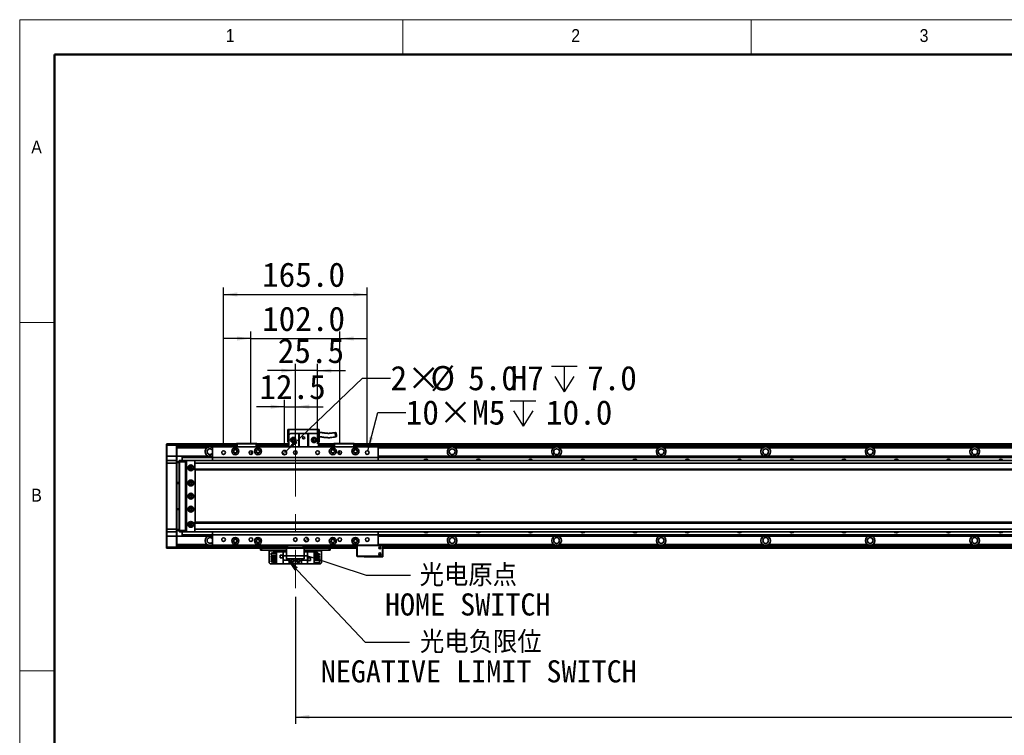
# Model space of a CAD drawing. Header units: millimetres. Extents: x 40 to 3320, y 40 to 2336.
# Tile 3 of 10: x 40 to 1171, y 1514 to 2336. Entities that reach past the tile are written whole.
import ezdxf

# ---------------------------------------------------------------- set-up
doc = ezdxf.new("R2010")
doc.units = ezdxf.units.MM
doc.header["$LTSCALE"] = 8
doc.linetypes.add('CENTERX2', pattern=[20.32, 12.7, -2.54, 2.54, -2.54])
doc.layers.add('黑色实线', color=7, linetype='Continuous')
doc.styles.add('SLDTEXTSTYLE1', font='Gothic.ttf', dxfattribs={"width": 0.913})
doc.styles.add('SLDTEXTSTYLE8', font='txt')
doc.styles.add('SLDTEXTSTYLE9', font='txt', dxfattribs={"bigfont": 'bigfont'})
doc.dimstyles.new('SLDDIMSTYLE0', dxfattribs={"dimtxt": 28, "dimasz": 16, "dimexe": 0, "dimexo": 0.0625, "dimgap": 7, "dimtad": 2, "dimdec": 1, "dimrnd": 1e-09, "dimzin": 4, "dimdsep": 46, "dimtxsty": 'SLDTEXTSTYLE8', "dimsah": 1, "dimcen": 0.09, "dimadec": 0, "dimazin": 1, "dimtfac": 1, "dimtdec": 1, "dimtmove": 0, "dimatfit": 0, "dimfxl": 0, "dimfrac": 2, "dimtolj": 1, "dimtzin": 12, "dimarcsym": 0})
doc.dimstyles.new('SLDDIMSTYLE1', dxfattribs={"dimtxt": 28, "dimasz": 16, "dimexe": 0, "dimexo": 0.0625, "dimgap": 7, "dimtad": 2, "dimdec": 1, "dimrnd": 1e-09, "dimzin": 12, "dimdsep": 46, "dimtxsty": 'SLDTEXTSTYLE8', "dimsah": 1, "dimcen": 0.09, "dimadec": 0, "dimazin": 3, "dimtfac": 1, "dimtdec": 1, "dimtmove": 0, "dimatfit": 0, "dimfxl": 0, "dimfrac": 2, "dimtolj": 1, "dimtzin": 12, "dimarcsym": 0})
doc.dimstyles.new('SLDDIMSTYLE3', dxfattribs={"dimtxt": 0.18, "dimasz": 16, "dimexe": 0, "dimexo": 0.0625, "dimgap": 0, "dimtad": 0, "dimtih": 1, "dimtoh": 1, "dimdec": 0, "dimrnd": 1e-09, "dimzin": 0, "dimdsep": 46, "dimtxsty": 'Standard', "dimsah": 1, "dimcen": 0.09, "dimadec": 0, "dimazin": 0, "dimtfac": 16, "dimtdec": 0, "dimtofl": 0, "dimtmove": 0, "dimatfit": 3, "dimfxl": 0, "dimfrac": 2, "dimtolj": 1, "dimtzin": 0, "dimarcsym": 0})
doc.dimstyles.new('SLDDIMSTYLE4', dxfattribs={"dimtxt": 28, "dimasz": 16, "dimexe": 0, "dimexo": 0.0625, "dimgap": 7, "dimtad": 0, "dimtih": 1, "dimtoh": 1, "dimdec": 1, "dimrnd": 1e-09, "dimzin": 4, "dimdsep": 46, "dimtxsty": 'SLDTEXTSTYLE8', "dimsah": 1, "dimcen": 0, "dimadec": 0, "dimazin": 1, "dimtfac": 1, "dimtdec": 1, "dimtofl": 0, "dimtmove": 0, "dimatfit": 3, "dimfxl": 0, "dimfrac": 2, "dimtolj": 1, "dimtzin": 12, "dimarcsym": 0})
doc.dimstyles.new('SLDDIMSTYLE5', dxfattribs={"dimtxt": 28, "dimasz": 16, "dimexe": 0, "dimexo": 0.0625, "dimgap": 7, "dimtad": 0, "dimtih": 1, "dimtoh": 1, "dimdec": 1, "dimrnd": 1e-09, "dimzin": 12, "dimdsep": 46, "dimtxsty": 'SLDTEXTSTYLE8', "dimsah": 1, "dimcen": 0, "dimadec": 0, "dimazin": 3, "dimtfac": 1, "dimtdec": 1, "dimtofl": 0, "dimtmove": 0, "dimatfit": 3, "dimfxl": 0, "dimfrac": 2, "dimtolj": 1, "dimtzin": 12, "dimarcsym": 0})
doc.dimstyles.new('SLDDIMSTYLE6', dxfattribs={"dimtxt": 28, "dimasz": 16, "dimexe": 0, "dimexo": 0.0625, "dimgap": 7, "dimtad": 2, "dimdec": 1, "dimrnd": 1e-09, "dimzin": 4, "dimdsep": 46, "dimtxsty": 'SLDTEXTSTYLE8', "dimsah": 1, "dimcen": 0.09, "dimadec": 0, "dimazin": 1, "dimtfac": 1, "dimtdec": 1, "dimtofl": 0, "dimtmove": 0, "dimatfit": 3, "dimfxl": 0, "dimfrac": 2, "dimtolj": 1, "dimtzin": 12, "dimarcsym": 0})

# ---------------------------------------------------------------- blocks, each defined once
blk = doc.blocks.new('_D_7')
at = {"layer": '黑色实线'}
for p, q in [((344, 1848.9), (344, 1899.4)), ((356.5, 1848.9), (356.5, 1899.4)), ((344, 1891.4), (312, 1891.4)), ((344, 1891.4), (356.5, 1891.4)), ((356.5, 1891.4), (388.5, 1891.4))]:
    blk.add_line(p, q, dxfattribs=at)
for points in [[(344, 1891.4), (328, 1893.8), (328, 1889)], [(356.5, 1891.4), (372.5, 1889), (372.5, 1893.8)]]:
    blk.add_solid(points, dxfattribs=at)
at = {"layer": '黑色实线', "insert": (315.2, 1928.2), "char_height": 28, "attachment_point": 1, "style": 'SLDTEXTSTYLE8'}
blk.add_mtext('12.5', dxfattribs=at)
blk = doc.blocks.new('_D_8')
at = {"layer": '黑色实线'}
for p, q in [((356.5, 1899.8), (356.5, 1940.8)), ((382, 1848.9), (382, 1940.8)), ((356.5, 1932.8), (324.5, 1932.8)), ((382, 1932.8), (356.5, 1932.8)), ((382, 1932.8), (414, 1932.8))]:
    blk.add_line(p, q, dxfattribs=at)
for points in [[(356.5, 1932.8), (340.5, 1935.2), (340.5, 1930.4)], [(382, 1932.8), (398, 1930.4), (398, 1935.2)]]:
    blk.add_solid(points, dxfattribs=at)
at = {"layer": '黑色实线', "insert": (336.3, 1969.6), "char_height": 28, "attachment_point": 1, "style": 'SLDTEXTSTYLE8'}
blk.add_mtext('25.5', dxfattribs=at)
blk = doc.blocks.new('_D_9')
at = {"layer": '黑色实线'}
for p, q in [((305.5, 1969.7), (273.5, 1969.7)), ((305.5, 1848.9), (305.5, 1977.7)), ((305.5, 1969.7), (407.5, 1969.7)), ((407.5, 1848.9), (407.5, 1977.7)), ((407.5, 1969.7), (439.5, 1969.7))]:
    blk.add_line(p, q, dxfattribs=at)
for points in [[(305.5, 1969.7), (289.5, 1972.1), (289.5, 1967.3)], [(407.5, 1969.7), (423.5, 1967.3), (423.5, 1972.1)]]:
    blk.add_solid(points, dxfattribs=at)
at = {"layer": '黑色实线', "insert": (318.3, 2006.4), "char_height": 28, "attachment_point": 1, "style": 'SLDTEXTSTYLE8'}
blk.add_mtext('102.0', dxfattribs=at)
blk = doc.blocks.new('_D_10')
at = {"layer": '黑色实线'}
for p, q in [((274, 1848.9), (274, 2028.3)), ((439, 1848.9), (439, 2028.3)), ((274, 2020.3), (439, 2020.3))]:
    blk.add_line(p, q, dxfattribs=at)
for points in [[(274, 2020.3), (290, 2017.9), (290, 2022.7)], [(439, 2020.3), (423, 2022.7), (423, 2017.9)]]:
    blk.add_solid(points, dxfattribs=at)
at = {"layer": '黑色实线', "insert": (318.3, 2057.1), "char_height": 28, "attachment_point": 1, "style": 'SLDTEXTSTYLE8'}
blk.add_mtext('165.0', dxfattribs=at)
blk = doc.blocks.new('SW_SYMBOL_HOLE_DEPTH')
at = {"layer": '黑色实线', "color": 0}
for p, q in [((0, 7000), (6400, 7000)), ((3200, 7000), (3200, 600)), ((800, 4440), (3200, 600)), ((5600, 4440), (3200, 600))]:
    blk.add_line(p, q, dxfattribs=at)
blk = doc.blocks.new('_D_16')
at = {"layer": '黑色实线'}
for p, q in [((345.8, 1840.4), (433.8, 1924.3)), ((433.8, 1924.3), (465.8, 1924.3))]:
    blk.add_line(p, q, dxfattribs=at)
blk.add_solid([(345.8, 1840.4), (359.1, 1849.7), (355.8, 1853.2)], dxfattribs=at)
at = {"layer": '黑色实线', "xscale": 0.004592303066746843, "yscale": 0.004592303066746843, "zscale": 0.004592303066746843}
blk.add_blockref('SW_SYMBOL_HOLE_DEPTH', (650.6, 1905.7), dxfattribs=at)
at = {"layer": '黑色实线', "char_height": 28, "attachment_point": 1, "style": 'SLDTEXTSTYLE8'}
for s, insert in [('2×', (465.8, 1938.3)), ('%%c', (511.6, 1938.1)), ('5.0', (554.9, 1938.3)), ('H7', (603.7, 1938.3)), ('7.0', (691.5, 1938.3))]:
    blk.add_mtext(s, dxfattribs=dict(at, insert=insert))
blk = doc.blocks.new('_D_17')
at = {"layer": '黑色实线'}
for p, q in [((439.6, 1840.7), (451.3, 1884.7)), ((451.3, 1884.7), (483.3, 1884.7))]:
    blk.add_line(p, q, dxfattribs=at)
blk.add_solid([(439.6, 1840.7), (446, 1855.6), (441.4, 1856.8)], dxfattribs=at)
at = {"layer": '黑色实线', "xscale": 0.004592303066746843, "yscale": 0.004592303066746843, "zscale": 0.004592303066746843}
blk.add_blockref('SW_SYMBOL_HOLE_DEPTH', (603.3, 1866.1), dxfattribs=at)
at = {"layer": '黑色实线', "char_height": 28, "attachment_point": 1, "style": 'SLDTEXTSTYLE8'}
for s, insert in [('10×M5', (483.3, 1898.8)), ('10.0', (644.3, 1898.8))]:
    blk.add_mtext(s, dxfattribs=dict(at, insert=insert))
blk = doc.blocks.new('_D_19')
at = {"layer": '黑色实线'}
for p, q in [((356.5, 1672.8), (356.5, 1526.9)), ((2396.5, 1640.4), (2396.5, 1526.9)), ((356.5, 1534.9), (2396.5, 1534.9))]:
    blk.add_line(p, q, dxfattribs=at)
for points in [[(356.5, 1534.9), (372.5, 1532.5), (372.5, 1537.3)], [(2396.5, 1534.9), (2380.5, 1537.3), (2380.5, 1532.5)]]:
    blk.add_solid(points, dxfattribs=at)
at = {"layer": '黑色实线', "insert": (1316.8, 1571.6), "char_height": 28, "attachment_point": 1, "style": 'SLDTEXTSTYLE8'}
blk.add_mtext('2040.0', dxfattribs=at)
blk = doc.blocks.new('SW_NOTE_7')
at = {"layer": '黑色实线', "color": 0, "char_height": 25.4, "attachment_point": 2}
for s, insert, style in [('光电原点', (66.4, 12.6), 'SLDTEXTSTYLE9'), ('HOME SWITCH', (65.7, -21), 'SLDTEXTSTYLE8')]:
    blk.add_mtext(s, dxfattribs=dict(at, insert=insert, style=style))
blk = doc.blocks.new('SW_NOTE_8')
at = {"layer": '黑色实线', "color": 0, "char_height": 25.4, "attachment_point": 2}
for s, insert, style in [('光电负限位', (82, 12.7), 'SLDTEXTSTYLE9'), ('NEGATIVE LIMIT SWITCH', (79.6, -20.9), 'SLDTEXTSTYLE8')]:
    blk.add_mtext(s, dxfattribs=dict(at, insert=insert, style=style))
blk = doc.blocks.new('SW_DOWELSYMBOL_0')
at = {"linetype": 'Continuous', "lineweight": 18}
h = blk.add_hatch(color=0, dxfattribs=at)
edge = h.paths.add_edge_path(flags=0)
edge.add_arc((0, 0), 2.5, 180, 270)
edge.add_line((0, -2.5), (0, 0))
edge.add_line((0, 0), (-2.5, 0))
h = blk.add_hatch(color=0, dxfattribs=at)
edge = h.paths.add_edge_path(flags=0)
edge.add_arc((0, 0), 2.5, 0, 90)
edge.add_line((0, 2.5), (0, 0))
edge.add_line((0, 0), (2.5, 0))
at = {"layer": '黑色实线', "color": 0}
blk.add_circle((0, 0), 2.5, dxfattribs=at)
blk = doc.blocks.new('SW_DOWELSYMBOL_1')
at = {"linetype": 'Continuous', "lineweight": 18}
h = blk.add_hatch(color=0, dxfattribs=at)
edge = h.paths.add_edge_path(flags=0)
edge.add_arc((0, 0), 2.5, 180, 270)
edge.add_line((0, -2.5), (0, 0))
edge.add_line((0, 0), (-2.5, 0))
h = blk.add_hatch(color=0, dxfattribs=at)
edge = h.paths.add_edge_path(flags=0)
edge.add_arc((0, 0), 2.5, 0, 90)
edge.add_line((0, 2.5), (0, 0))
edge.add_line((0, 0), (2.5, 0))
at = {"layer": '黑色实线', "color": 0}
blk.add_circle((0, 0), 2.5, dxfattribs=at)

msp = doc.modelspace()

# ---------------------------------------------------------------- linework, layer by layer
at = {"color": 7, "linetype": 'Continuous', "lineweight": 18}
for p, q in [((3320, 2336), (40, 2336)), ((40, 2336), (40, 40)), ((480, 2296), (480, 2336)), ((880, 2336), (880, 2296)), ((80, 2296), (3280, 2296)), ((80, 2296), (80, 80)), ((80, 1988), (40, 1988)), ((40, 1588), (80, 1588))]:
    msp.add_line(p, q, dxfattribs=at)
at = {"color": 7, "linetype": 'Continuous', "lineweight": 50}
for p, q in [((3280, 2296), (80, 2296)), ((80, 2296), (80, 80))]:
    msp.add_line(p, q, dxfattribs=at)
at = {"color": 7, "linetype": 'Continuous', "lineweight": 35}
for p, q in [((348.03, 1865), (349.03, 1865)), ((348.03, 1865), (348.03, 1850.6)), ((349.03, 1858.6), (349.03, 1865)), ((349.03, 1865), (383.03, 1865)), ((351.03, 1860.6), (349.03, 1858.6)), ((349.03, 1858.6), (349.03, 1845.2)), ((351.03, 1860.6), (360.53, 1860.6)), ((360.53, 1845.2), (360.53, 1860.6)), ((360.53, 1860.6), (361.03, 1860.6)), ((361.03, 1860.6), (361.03, 1845.2)), ((371.03, 1860.6), (361.03, 1860.6)), ((371.03, 1845.2), (371.03, 1860.6)), ((371.03, 1860.6), (371.53, 1860.6)), ((371.53, 1860.6), (371.53, 1845.2)), ((371.53, 1860.6), (381.03, 1860.6)), ((383.03, 1858.6), (381.03, 1860.6)), ((383.03, 1865), (384.03, 1865)), ((383.03, 1865), (383.03, 1858.6)), ((383.03, 1858.6), (383.03, 1845.2)), ((384.03, 1850.6), (384.03, 1865)), ((208.53, 1848.4), (208.83, 1848.7)), ((208.53, 1847.2), (208.53, 1848.4)), ((208.53, 1847.2), (208.83, 1847.2)), ((208.53, 1834.7), (208.53, 1847.2)), ((208.83, 1848.7), (208.83, 1847.2)), ((208.83, 1848.7), (220.23, 1848.7)), ((220.23, 1847.2), (208.83, 1847.2)), ((208.83, 1847.2), (208.83, 1834.7)), ((220.23, 1847.2), (220.23, 1848.7)), ((220.23, 1848.7), (220.53, 1848.4)), ((220.23, 1847.2), (220.53, 1847.2)), ((220.23, 1834.7), (220.23, 1847.2)), ((288.53, 1848.7), (220.53, 1848.7)), ((220.53, 1848.7), (220.53, 1848.4)), ((220.53, 1848.4), (220.53, 1847.2)), ((288.53, 1848.2), (220.53, 1848.2)), ((220.53, 1847.2), (220.53, 1834.7)), ((288.53, 1846.19), (220.53, 1846.19)), ((255.36, 1844.19), (220.53, 1844.19)), ((451.53, 1845.2), (261.53, 1845.2)), ((261.53, 1845.2), (261.53, 1833.2)), ((288.53, 1848.9), (288.83, 1849.2)), ((289.53, 1848.9), (288.53, 1848.9)), ((288.53, 1845.2), (288.53, 1848.9)), ((288.83, 1849.2), (289.65, 1849.2)), ((289.53, 1848.9), (289.65, 1849.2)), ((311.53, 1848.9), (289.53, 1848.9)), ((289.53, 1848.9), (289.53, 1845.2)), ((289.65, 1849.2), (311.41, 1849.2)), ((311.41, 1849.2), (312.23, 1849.2)), ((311.53, 1848.9), (311.41, 1849.2)), ((311.53, 1845.2), (311.53, 1848.9)), ((312.53, 1848.9), (311.53, 1848.9)), ((312.23, 1849.2), (312.53, 1848.9)), ((312.53, 1848.9), (312.53, 1845.2)), ((349.03, 1848.7), (312.53, 1848.7)), ((312.53, 1848.5), (349.03, 1848.5)), ((312.53, 1848.3), (349.03, 1848.3)), ((349.03, 1848.2), (312.53, 1848.2)), ((349.03, 1846.19), (312.53, 1846.19)), ((348.03, 1850.6), (349.03, 1850.6)), ((383.03, 1850.6), (384.03, 1850.6)), ((400.53, 1848.7), (383.03, 1848.7)), ((383.03, 1848.5), (400.53, 1848.5)), ((383.03, 1848.3), (400.53, 1848.3)), ((400.53, 1848.2), (383.03, 1848.2)), ((400.53, 1846.19), (383.03, 1846.19)), ((400.53, 1848.9), (400.83, 1849.2)), ((400.53, 1845.2), (400.53, 1848.9)), ((401.53, 1848.9), (400.53, 1848.9)), ((400.83, 1849.2), (401.65, 1849.2)), ((401.53, 1848.9), (401.65, 1849.2)), ((401.53, 1848.9), (401.53, 1845.2)), ((423.53, 1848.9), (401.53, 1848.9)), ((401.65, 1849.2), (423.41, 1849.2)), ((423.41, 1849.2), (424.23, 1849.2)), ((423.53, 1848.9), (423.41, 1849.2)), ((423.53, 1845.2), (423.53, 1848.9)), ((424.53, 1848.9), (423.53, 1848.9)), ((424.23, 1849.2), (424.53, 1848.9)), ((424.53, 1848.9), (424.53, 1845.2)), ((2328.53, 1848.7), (424.53, 1848.7)), ((424.53, 1848.5), (2328.53, 1848.5)), ((424.53, 1848.3), (2328.53, 1848.3)), ((2328.53, 1848.2), (424.53, 1848.2)), ((2328.53, 1846.19), (424.53, 1846.19)), ((451.53, 1845.2), (451.53, 1833.2)), ((653.36, 1844.19), (539.7, 1844.19)), ((773.36, 1844.19), (659.7, 1844.19)), ((893.36, 1844.19), (779.7, 1844.19)), ((1013.36, 1844.19), (899.7, 1844.19)), ((1133.36, 1844.19), (1019.7, 1844.19)), ((1253.36, 1844.19), (1139.7, 1844.19)), ((208.53, 1834.7), (208.83, 1834.7)), ((208.53, 1829.4), (208.53, 1834.7)), ((208.83, 1834.7), (208.83, 1829.7)), ((220.23, 1834.7), (208.83, 1834.7)), ((220.23, 1829.7), (220.23, 1834.7)), ((220.23, 1834.7), (220.53, 1834.7)), ((220.53, 1834.7), (220.53, 1829.4)), ((226.53, 1834.69), (220.53, 1834.69)), ((226.53, 1834.69), (261.53, 1834.69)), ((226.53, 1834.69), (226.53, 1834.4)), ((226.53, 1834.4), (261.53, 1834.4)), ((226.53, 1834.4), (226.53, 1833.5)), ((226.53, 1833.5), (261.53, 1833.5)), ((226.53, 1833.5), (226.53, 1833.21)), ((226.53, 1833.21), (261.53, 1833.21)), ((226.53, 1833.21), (226.53, 1829.7)), ((260.81, 1834.69), (261.53, 1835.09)), ((451.53, 1833.2), (261.53, 1833.2)), ((261.53, 1833.2), (261.53, 1829.7)), ((451.53, 1834.69), (2301.53, 1834.69)), ((451.53, 1834.4), (2301.53, 1834.4)), ((451.53, 1833.5), (2301.53, 1833.5)), ((451.53, 1833.21), (2301.53, 1833.21)), ((451.53, 1833.2), (451.53, 1829.7)), ((208.83, 1829.7), (208.53, 1829.4)), ((208.53, 1826.7), (208.53, 1829.4)), ((208.83, 1826.7), (208.53, 1826.7)), ((208.53, 1750.7), (208.53, 1826.7)), ((208.83, 1829.7), (208.83, 1826.7)), ((208.83, 1829.7), (220.23, 1829.7)), ((220.23, 1826.7), (208.83, 1826.7)), ((208.83, 1826.7), (208.83, 1750.7)), ((220.23, 1826.7), (220.23, 1829.7)), ((220.23, 1829.7), (220.53, 1829.4)), ((220.23, 1750.7), (220.23, 1826.7)), ((220.23, 1826.7), (220.53, 1826.7)), ((220.53, 1829.4), (220.53, 1826.7)), ((220.53, 1828.2), (223.03, 1828.2)), ((223.03, 1827.2), (220.53, 1827.2)), ((220.53, 1826.7), (220.53, 1750.7)), ((223.03, 1829.4), (223.33, 1829.7)), ((223.03, 1828.2), (223.03, 1829.4)), ((223.03, 1828.2), (223.33, 1828.2)), ((223.03, 1749.2), (223.03, 1828.2)), ((223.33, 1829.7), (223.33, 1828.2)), ((223.33, 1829.7), (230.53, 1829.7)), ((230.53, 1828.2), (223.33, 1828.2)), ((223.33, 1828.2), (223.33, 1749.2)), ((230.53, 1829.7), (230.53, 1828.2)), ((230.53, 1829.7), (232.03, 1829.7)), ((231.73, 1829.4), (230.53, 1829.4)), ((230.53, 1828.2), (230.53, 1749.2)), ((231.53, 1827.7), (231.03, 1827.7)), ((231.03, 1827.7), (231.03, 1749.7)), ((232.03, 1829.7), (231.53, 1829.2)), ((231.53, 1829.2), (231.53, 1748.2)), ((241.03, 1829.7), (232.03, 1829.7)), ((237.68, 1821.7), (235.38, 1821.7)), ((241.53, 1829.2), (241.03, 1829.7)), ((2512.03, 1829.7), (241.03, 1829.7)), ((241.03, 1829.06), (241.03, 1826.7)), ((2512.03, 1826.7), (241.03, 1826.7)), ((241.03, 1826.7), (241.03, 1819.7)), ((241.53, 1829.06), (241.53, 1829.2)), ((2512.03, 1819.7), (241.03, 1819.7)), ((241.03, 1819.7), (241.03, 1818.7)), ((241.03, 1818.7), (2512.03, 1818.7)), ((241.53, 1758.7), (241.53, 1818.7)), ((220.53, 1804.2), (223.03, 1804.2)), ((223.03, 1803.2), (220.53, 1803.2)), ((220.53, 1774.2), (223.03, 1774.2)), ((223.03, 1773.2), (220.53, 1773.2)), ((235.38, 1755.7), (237.68, 1755.7)), ((2512.03, 1758.7), (241.03, 1758.7)), ((241.03, 1758.7), (241.03, 1757.7)), ((2512.03, 1757.7), (241.03, 1757.7)), ((241.03, 1757.7), (241.03, 1750.7)), ((208.83, 1750.7), (208.53, 1750.7)), ((208.53, 1748), (208.53, 1750.7)), ((208.83, 1747.7), (208.53, 1748)), ((208.53, 1742.7), (208.53, 1748)), ((208.83, 1742.7), (208.53, 1742.7)), ((208.53, 1730.2), (208.53, 1742.7)), ((208.83, 1750.7), (220.23, 1750.7)), ((208.83, 1750.7), (208.83, 1747.7)), ((220.23, 1747.7), (208.83, 1747.7)), ((208.83, 1747.7), (208.83, 1742.7)), ((220.23, 1742.7), (208.83, 1742.7)), ((208.83, 1742.7), (208.83, 1730.2)), ((220.23, 1750.7), (220.53, 1750.7)), ((220.23, 1747.7), (220.23, 1750.7)), ((220.23, 1747.7), (220.53, 1748)), ((220.23, 1742.7), (220.23, 1747.7)), ((220.53, 1742.7), (220.23, 1742.7)), ((220.23, 1730.2), (220.23, 1742.7)), ((220.53, 1750.7), (220.53, 1748)), ((220.53, 1750.2), (223.03, 1750.2)), ((223.03, 1749.2), (220.53, 1749.2)), ((220.53, 1748), (220.53, 1742.7)), ((226.53, 1742.7), (220.53, 1742.7)), ((220.53, 1742.7), (220.53, 1730.2)), ((223.03, 1749.2), (223.33, 1749.2)), ((223.03, 1748), (223.03, 1749.2)), ((223.03, 1748), (223.33, 1747.7)), ((223.33, 1749.2), (230.53, 1749.2)), ((223.33, 1749.2), (223.33, 1747.7)), ((230.53, 1747.7), (223.33, 1747.7)), ((226.53, 1747.7), (226.53, 1744.19)), ((226.53, 1744.19), (261.53, 1744.19)), ((226.53, 1744.19), (226.53, 1743.89)), ((226.53, 1743.89), (261.53, 1743.89)), ((226.53, 1743.89), (226.53, 1742.99)), ((226.53, 1742.99), (261.53, 1742.99)), ((226.53, 1742.99), (226.53, 1742.7)), ((226.53, 1742.7), (261.53, 1742.7)), ((230.53, 1749.2), (230.53, 1747.7)), ((230.53, 1748), (231.73, 1748)), ((232.03, 1747.7), (230.53, 1747.7)), ((231.03, 1749.7), (231.53, 1749.7)), ((231.53, 1748.2), (232.03, 1747.7)), ((232.03, 1747.7), (241.03, 1747.7)), ((2512.03, 1750.7), (241.03, 1750.7)), ((241.03, 1750.7), (241.03, 1748.33)), ((241.03, 1747.7), (241.53, 1748.2)), ((2512.03, 1747.7), (241.03, 1747.7)), ((241.53, 1748.2), (241.53, 1748.33)), ((260.81, 1742.7), (261.53, 1742.31)), ((261.53, 1747.7), (261.53, 1744.2)), ((451.53, 1744.2), (261.53, 1744.2)), ((261.53, 1744.2), (261.53, 1732.2)), ((451.53, 1747.7), (451.53, 1744.2)), ((451.53, 1744.2), (451.53, 1732.2)), ((451.53, 1744.19), (2301.53, 1744.19)), ((451.53, 1743.89), (2301.53, 1743.89)), ((451.53, 1742.99), (2301.53, 1742.99)), ((451.53, 1742.7), (2301.53, 1742.7)), ((208.83, 1730.2), (208.53, 1730.2)), ((208.53, 1729), (208.53, 1730.2)), ((208.83, 1730.2), (220.23, 1730.2)), ((208.83, 1730.2), (208.83, 1728.7)), ((220.53, 1730.2), (220.23, 1730.2)), ((220.23, 1728.7), (220.23, 1730.2)), ((255.36, 1733.2), (220.53, 1733.2)), ((346.53, 1731.2), (220.53, 1731.2)), ((220.53, 1730.2), (220.53, 1729)), ((451.53, 1732.2), (261.53, 1732.2)), ((346.53, 1730.2), (346.53, 1732.2)), ((347.53, 1730.2), (346.53, 1730.2)), ((346.53, 1728.7), (346.53, 1730.2)), ((347.53, 1732.2), (347.53, 1730.2)), ((365.53, 1730.2), (347.53, 1730.2)), ((365.53, 1730.2), (365.53, 1732.2)), ((366.53, 1730.2), (365.53, 1730.2)), ((366.53, 1732.2), (366.53, 1730.2)), ((427.03, 1731.2), (366.53, 1731.2)), ((366.53, 1730.2), (366.53, 1728.7)), ((427.33, 1732.2), (427.03, 1731.9)), ((427.33, 1731.9), (427.03, 1731.9)), ((427.03, 1719.5), (427.03, 1731.9)), ((427.33, 1731.9), (427.45, 1732.2)), ((456.73, 1731.9), (427.33, 1731.9)), ((427.33, 1731.9), (427.33, 1719.5)), ((451.53, 1732.5), (457.03, 1732.5)), ((451.53, 1732.2), (456.61, 1732.2)), ((456.73, 1731.9), (456.61, 1732.2)), ((456.61, 1732.2), (456.73, 1732.2)), ((457.03, 1731.9), (456.73, 1732.2)), ((456.73, 1719.5), (456.73, 1731.9)), ((457.03, 1731.9), (456.73, 1731.9)), ((457.03, 1731.9), (457.03, 1732.5)), ((457.03, 1731.9), (457.03, 1719.5)), ((2298.03, 1731.2), (457.03, 1731.2)), ((653.36, 1733.2), (539.7, 1733.2)), ((773.36, 1733.2), (659.7, 1733.2)), ((893.36, 1733.2), (779.7, 1733.2)), ((1013.36, 1733.2), (899.7, 1733.2)), ((1133.36, 1733.2), (1019.7, 1733.2)), ((1253.36, 1733.2), (1139.7, 1733.2)), ((208.83, 1728.7), (208.53, 1729)), ((220.23, 1728.7), (208.83, 1728.7)), ((220.53, 1729), (220.23, 1728.7)), ((220.53, 1729), (220.53, 1728.7)), ((346.53, 1728.7), (220.53, 1728.7)), ((316.53, 1726.7), (316.53, 1728.7)), ((317.53, 1726.7), (316.53, 1726.7)), ((317.53, 1728.7), (317.53, 1726.7)), ((346.53, 1726.7), (317.53, 1726.7)), ((326.53, 1726.7), (326.53, 1725.7)), ((326.53, 1711.9), (326.53, 1725.7)), ((328.83, 1720.76), (328.83, 1723.26)), ((328.83, 1723.26), (335.03, 1723.26)), ((328.83, 1720.76), (335.03, 1720.76)), ((328.83, 1718.22), (328.83, 1719.72)), ((328.83, 1719.72), (335.03, 1719.72)), ((331.23, 1723.26), (331.23, 1724.2)), ((331.23, 1724.2), (335.03, 1724.2)), ((331.23, 1719.72), (331.23, 1720.76)), ((335.03, 1710.9), (335.03, 1724.5)), ((335.03, 1724.5), (342.58, 1724.5)), ((342.33, 1720.8), (339.13, 1720.8)), ((339.13, 1720.8), (339.13, 1717.6)), ((342.23, 1720.7), (339.23, 1720.7)), ((339.23, 1720.7), (339.23, 1717.7)), ((342.23, 1717.7), (342.23, 1720.7)), ((342.33, 1717.6), (342.33, 1720.8)), ((342.58, 1724.5), (342.58, 1720.2)), ((346.53, 1724.5), (342.58, 1724.5)), ((346.53, 1720.2), (342.58, 1720.2)), ((342.58, 1715.2), (342.58, 1720.2)), ((366.53, 1728.7), (346.53, 1728.7)), ((346.53, 1728.7), (346.53, 1720.2)), ((346.53, 1720.2), (366.53, 1720.2)), ((346.53, 1716.7), (346.53, 1720.2)), ((427.03, 1728.7), (366.53, 1728.7)), ((366.53, 1728.7), (366.53, 1720.2)), ((395.53, 1726.7), (366.53, 1726.7)), ((370.48, 1724.5), (366.53, 1724.5)), ((370.48, 1720.2), (366.53, 1720.2)), ((366.53, 1720.2), (366.53, 1716.7)), ((370.48, 1720.2), (370.48, 1724.5)), ((378.03, 1724.5), (370.48, 1724.5)), ((370.48, 1720.2), (370.48, 1715.2)), ((378.03, 1724.5), (378.03, 1710.9)), ((381.83, 1724.2), (378.03, 1724.2)), ((384.23, 1722.26), (378.03, 1722.26)), ((384.23, 1720.76), (378.03, 1720.76)), ((384.23, 1719.72), (378.03, 1719.72)), ((381.83, 1724.2), (381.83, 1722.26)), ((381.83, 1720.76), (381.83, 1719.72)), ((384.23, 1722.26), (384.23, 1720.76)), ((384.23, 1719.72), (384.23, 1718.22)), ((386.53, 1725.7), (386.53, 1726.7)), ((386.53, 1725.7), (386.53, 1711.9)), ((395.53, 1726.7), (395.53, 1728.7)), ((396.53, 1726.7), (395.53, 1726.7)), ((396.53, 1728.7), (396.53, 1726.7)), ((427.03, 1719.5), (427.33, 1719.5)), ((427.33, 1719.2), (427.03, 1719.5)), ((427.33, 1719.5), (456.73, 1719.5)), ((427.33, 1719.5), (427.45, 1719.2)), ((427.45, 1719.2), (427.33, 1719.2)), ((456.61, 1719.2), (427.45, 1719.2)), ((435.53, 1718.9), (435.53, 1719.2)), ((435.53, 1718.9), (457.03, 1718.9)), ((454.68, 1728.7), (452.38, 1728.7)), ((456.73, 1719.5), (456.61, 1719.2)), ((456.73, 1719.2), (456.61, 1719.2)), ((456.73, 1719.5), (457.03, 1719.5)), ((457.03, 1719.5), (456.73, 1719.2)), ((2298.03, 1728.7), (457.03, 1728.7)), ((457.03, 1718.9), (457.03, 1719.5)), ((326.53, 1711.9), (327.53, 1710.9)), ((335.03, 1710.9), (327.53, 1710.9)), ((328.83, 1718.22), (335.03, 1718.22)), ((328.83, 1715.68), (328.83, 1717.18)), ((328.83, 1717.18), (335.03, 1717.18)), ((328.83, 1715.68), (335.03, 1715.68)), ((328.83, 1713.14), (328.83, 1714.64)), ((328.83, 1714.64), (335.03, 1714.64)), ((328.83, 1713.14), (335.03, 1713.14)), ((331.23, 1717.18), (331.23, 1718.22)), ((331.23, 1714.64), (331.23, 1715.68)), ((331.23, 1711.2), (331.23, 1713.14)), ((331.23, 1711.2), (335.03, 1711.2)), ((335.03, 1710.9), (342.58, 1710.9)), ((339.13, 1717.6), (342.33, 1717.6)), ((339.23, 1717.7), (342.23, 1717.7)), ((342.58, 1715.2), (349.53, 1715.2)), ((342.58, 1715.2), (342.58, 1710.9)), ((342.58, 1710.9), (349.53, 1710.9)), ((366.53, 1716.7), (346.53, 1716.7)), ((349.53, 1716.7), (349.53, 1715.2)), ((349.53, 1710.9), (349.53, 1715.2)), ((356.53, 1710.9), (349.53, 1710.9)), ((356.53, 1716.7), (356.53, 1710.9)), ((356.53, 1710.9), (363.53, 1710.9)), ((363.53, 1715.2), (363.53, 1716.7)), ((363.53, 1715.2), (370.48, 1715.2)), ((363.53, 1715.2), (363.53, 1710.9)), ((363.53, 1710.9), (370.48, 1710.9)), ((370.48, 1710.9), (370.48, 1715.2)), ((378.03, 1710.9), (370.48, 1710.9)), ((373.93, 1717.8), (370.73, 1717.8)), ((370.73, 1717.8), (370.73, 1714.6)), ((370.73, 1714.6), (373.93, 1714.6)), ((370.83, 1717.7), (370.83, 1714.7)), ((373.83, 1717.7), (370.83, 1717.7)), ((370.83, 1714.7), (373.83, 1714.7)), ((373.83, 1714.7), (373.83, 1717.7)), ((373.93, 1714.6), (373.93, 1717.8)), ((384.23, 1718.22), (378.03, 1718.22)), ((384.23, 1717.18), (378.03, 1717.18)), ((384.23, 1715.68), (378.03, 1715.68)), ((384.23, 1714.64), (378.03, 1714.64)), ((384.23, 1712.14), (378.03, 1712.14)), ((381.83, 1711.2), (378.03, 1711.2)), ((385.53, 1710.9), (378.03, 1710.9)), ((381.83, 1718.22), (381.83, 1717.18)), ((381.83, 1715.68), (381.83, 1714.64)), ((381.83, 1712.14), (381.83, 1711.2)), ((384.23, 1717.18), (384.23, 1715.68)), ((384.23, 1714.64), (384.23, 1712.14)), ((385.53, 1710.9), (386.53, 1711.9))]:
    msp.add_line(p, q, dxfattribs=at)
at = {"color": 8, "linetype": 'Continuous', "lineweight": 35}
for p, q in [((288.53, 1847.7), (220.53, 1847.7)), ((349.03, 1847.7), (312.53, 1847.7)), ((400.53, 1847.7), (383.03, 1847.7)), ((2328.53, 1847.7), (424.53, 1847.7)), ((533.36, 1844.19), (451.53, 1844.19)), ((533.36, 1733.2), (451.53, 1733.2)), ((346.53, 1729.7), (220.53, 1729.7)), ((326.53, 1725.7), (346.53, 1725.7)), ((427.03, 1729.7), (366.53, 1729.7)), ((366.53, 1725.7), (386.53, 1725.7)), ((454.68, 1729.7), (452.38, 1729.7)), ((2298.03, 1729.7), (457.03, 1729.7))]:
    msp.add_line(p, q, dxfattribs=at)
at = {"color": 7, "linetype": 'Continuous', "lineweight": 35, "flags": 128}
msp.add_lwpolyline([(263.17, 1845.12), (263.17, 1845.44), (263.09, 1845.8), (262.87, 1846.03), (262.55, 1846.14), (262.14, 1846.18), (261.62, 1846.19), (261.08, 1846.18), (260.58, 1846.15), (260.2, 1846.04), (259.99, 1845.83), (259.9, 1845.53), (259.88, 1845.1), (259.88, 1845.03), (259.88, 1845.03)], dxfattribs=at)
at = {"color": 7, "linetype": 'Continuous', "lineweight": 35}
for centre, radius in [((354.03, 1853.1), 3), ((354.03, 1853.1), 1.7), ((354.03, 1853.1), 1.6), ((366.03, 1855.6), 1.25), ((378.03, 1853.1), 3), ((378.03, 1853.1), 1.7), ((378.03, 1853.1), 1.6), ((287.53, 1840.2), 4), ((313.53, 1840.2), 4), ((399.53, 1840.2), 4), ((425.53, 1840.2), 4), ((536.53, 1839.7), 3.3), ((656.53, 1839.7), 3.3), ((776.53, 1839.7), 3.3), ((896.53, 1839.7), 3.3), ((1016.53, 1839.7), 3.3), ((1136.53, 1839.7), 3.3), ((274.03, 1838.7), 2.1), ((287.53, 1840.2), 2.25), ((287.53, 1840.2), 2), ((305.53, 1838.7), 2.1), ((313.53, 1840.2), 2.25), ((313.53, 1840.2), 2), ((344.03, 1838.7), 2.5), ((356.53, 1838.7), 2.1), ((382.03, 1838.7), 2.1), ((399.53, 1840.2), 2.25), ((399.53, 1840.2), 2), ((407.53, 1838.7), 2.1), ((425.53, 1840.2), 2.25), ((425.53, 1840.2), 2), ((439.03, 1838.7), 2.1), ((236.53, 1821.2), 3.36), ((236.53, 1821.2), 1.7), ((236.53, 1821.2), 1.6), ((236.53, 1821.2), 1.25), ((236.53, 1803.7), 3.36), ((236.53, 1803.7), 1.7), ((236.53, 1803.7), 1.6), ((236.53, 1803.7), 1.25), ((236.53, 1788.7), 3.36), ((236.53, 1788.7), 1.7), ((236.53, 1788.7), 1.6), ((236.53, 1788.7), 1.25), ((236.53, 1773.7), 3.36), ((236.53, 1773.7), 1.7), ((236.53, 1773.7), 1.6), ((236.53, 1773.7), 1.25), ((236.53, 1756.2), 3.36), ((236.53, 1756.2), 1.7), ((236.53, 1756.2), 1.6), ((236.53, 1756.2), 1.25), ((287.53, 1737.2), 4), ((313.53, 1737.2), 4), ((369.03, 1738.7), 2.5), ((399.53, 1737.2), 4), ((425.53, 1737.2), 4), ((274.03, 1738.7), 2.1), ((287.53, 1737.2), 2.25), ((287.53, 1737.2), 2), ((305.53, 1738.7), 2.1), ((313.53, 1737.2), 2.25), ((313.53, 1737.2), 2), ((356.53, 1738.7), 2.1), ((382.03, 1738.7), 2.1), ((399.53, 1737.2), 2.25), ((399.53, 1737.2), 2), ((407.53, 1738.7), 2.1), ((425.53, 1737.2), 2.25), ((425.53, 1737.2), 2), ((439.03, 1738.7), 2.1), ((453.53, 1729.2), 1.25), ((536.53, 1737.7), 3.3), ((656.53, 1737.7), 3.3), ((776.53, 1737.7), 3.3), ((896.53, 1737.7), 3.3), ((1016.53, 1737.7), 3.3), ((1136.53, 1737.7), 3.3), ((453.53, 1722.2), 1.25), ((353.03, 1714.2), 1.75), ((353.03, 1714.2), 1.25), ((360.03, 1714.2), 1.75), ((360.03, 1714.2), 1.25)]:
    msp.add_circle(centre, radius, dxfattribs=at)
for centre, radius, start, end in [((258.53, 1839.7), 5.5, 125.18979, 245.50882), ((258.53, 1839.7), 3.3, 24.61998, 335.38002), ((536.53, 1839.7), 5.5, 125.18979, 245.50882), ((536.53, 1839.7), 5.5, 294.49118, 54.81021), ((656.53, 1839.7), 5.5, 125.18979, 245.50882), ((656.53, 1839.7), 5.5, 294.49118, 54.81021), ((776.53, 1839.7), 5.5, 125.18979, 245.50882), ((776.53, 1839.7), 5.5, 294.49118, 54.81021), ((896.53, 1839.7), 5.5, 125.18979, 245.50882), ((896.53, 1839.7), 5.5, 294.49118, 54.81021), ((1016.53, 1839.7), 5.5, 125.18979, 245.50882), ((1016.53, 1839.7), 5.5, 294.49118, 54.81021), ((1136.53, 1839.7), 5.5, 125.18979, 245.50882), ((1136.53, 1839.7), 5.5, 294.49118, 54.81021), ((506.53, 1827.19), 3.75, 41.91572, 138.08428), ((566.53, 1827.19), 3.75, 41.91572, 138.08428), ((626.53, 1827.19), 3.75, 41.91572, 138.08428), ((686.53, 1827.19), 3.75, 41.91572, 138.08428), ((746.53, 1827.19), 3.75, 41.91572, 138.08428), ((806.53, 1827.19), 3.75, 41.91572, 138.08428), ((866.53, 1827.19), 3.75, 41.91572, 138.08428), ((926.53, 1827.19), 3.75, 41.91572, 138.08428), ((986.53, 1827.19), 3.75, 41.91572, 138.08428), ((1046.53, 1827.19), 3.75, 41.91572, 138.08428), ((1106.53, 1827.19), 3.75, 41.91572, 138.08428), ((1166.53, 1827.19), 3.75, 41.91572, 138.08428), ((258.53, 1737.7), 5.5, 114.49118, 234.81021), ((506.53, 1750.2), 3.75, 221.91572, 318.08428), ((536.53, 1737.7), 5.5, 114.49118, 234.81021), ((536.53, 1737.7), 5.5, 305.18979, 65.50882), ((566.53, 1750.2), 3.75, 221.91572, 318.08428), ((626.53, 1750.2), 3.75, 221.91572, 318.08428), ((656.53, 1737.7), 5.5, 114.49118, 234.81021), ((656.53, 1737.7), 5.5, 305.18979, 65.50882), ((686.53, 1750.2), 3.75, 221.91572, 318.08428), ((746.53, 1750.2), 3.75, 221.91572, 318.08428), ((776.53, 1737.7), 5.5, 114.49118, 234.81021), ((776.53, 1737.7), 5.5, 305.18979, 65.50882), ((806.53, 1750.2), 3.75, 221.91572, 318.08428), ((866.53, 1750.2), 3.75, 221.91572, 318.08428), ((896.53, 1737.7), 5.5, 114.49118, 234.81021), ((896.53, 1737.7), 5.5, 305.18979, 65.50882), ((926.53, 1750.2), 3.75, 221.91572, 318.08428), ((986.53, 1750.2), 3.75, 221.91572, 318.08428), ((1016.53, 1737.7), 5.5, 114.49118, 234.81021), ((1016.53, 1737.7), 5.5, 305.18979, 65.50882), ((1046.53, 1750.2), 3.75, 221.91572, 318.08428), ((1106.53, 1750.2), 3.75, 221.91572, 318.08428), ((1136.53, 1737.7), 5.5, 114.49118, 234.81021), ((1136.53, 1737.7), 5.5, 305.18979, 65.50882), ((1166.53, 1750.2), 3.75, 221.91572, 318.08428), ((258.53, 1737.7), 3.3, 24.61998, 335.38002)]:
    msp.add_arc(centre, radius, start, end, dxfattribs=at)
for points, knots in [([(353.82, 1851.97), (353.69, 1851.99), (353.43, 1852.03), (353.09, 1852.25), (352.83, 1852.57), (352.68, 1852.98), (352.67, 1853.42), (352.81, 1853.86), (353.06, 1854.23), (353.31, 1854.39), (353.42, 1854.47)], [0, 0, 0, 0, 0.1153518, 0.2312544, 0.3517769, 0.4770093, 0.6065218, 0.7402438, 0.8783587, 1, 1, 1, 1]), ([(354.03, 1851.95), (354.03, 1851.95), (354.15, 1851.95), (354.39, 1851.99), (354.71, 1852.14), (354.96, 1852.39), (355.13, 1852.7), (355.2, 1853.05), (355.16, 1853.4), (355.01, 1853.73), (354.78, 1853.99), (354.48, 1854.17), (354.13, 1854.26), (353.78, 1854.24), (353.45, 1854.11), (353.17, 1853.89), (352.97, 1853.59), (352.87, 1853.25), (352.88, 1852.9), (352.99, 1852.56), (353.2, 1852.28), (353.48, 1852.06), (353.7, 1852), (353.82, 1851.97)], [0, 0, 0, 0, 0.0017194, 0.0516365, 0.1015514, 0.1514605, 0.2013764, 0.2512932, 0.3012084, 0.3511199, 0.4010313, 0.4509457, 0.5008636, 0.5507757, 0.6006877, 0.6506017, 0.7005183, 0.7504338, 0.8003448, 0.8502587, 0.9001744, 0.9500903, 1, 1, 1, 1]), ([(354.64, 1854.47), (354.77, 1854.38), (355.04, 1854.19), (355.3, 1853.77), (355.4, 1853.29), (355.34, 1852.82), (355.13, 1852.42), (354.81, 1852.13), (354.49, 1851.99), (354.3, 1851.97), (354.24, 1851.97)], [0, 0, 0, 0, 0.14079841, 0.28806471, 0.43043676, 0.56794211, 0.70059415, 0.82847221, 0.95158258, 1, 1, 1, 1]), ([(377.9, 1851.96), (377.85, 1851.97), (377.65, 1851.97), (377.33, 1852.08), (376.98, 1852.35), (376.75, 1852.74), (376.65, 1853.2), (376.73, 1853.68), (376.97, 1854.12), (377.24, 1854.36), (377.4, 1854.46), (377.42, 1854.47)], [0, 0, 0, 0, 0.0488392, 0.1680253, 0.291924, 0.4205461, 0.5539626, 0.6921715, 0.8349358, 0.9819185, 1, 1, 1, 1]), ([(378.24, 1851.97), (378.38, 1851.99), (378.66, 1852.04), (379.01, 1852.29), (379.26, 1852.64), (379.39, 1853.05), (379.38, 1853.48), (379.24, 1853.88), (378.99, 1854.23), (378.75, 1854.39), (378.64, 1854.47)], [0, 0, 0, 0, 0.1248073, 0.2498417, 0.3748595, 0.4998559, 0.6248424, 0.7498302, 0.8748293, 1, 1, 1, 1]), ([(402.77, 1861.75), (401.73, 1861.58), (399.91, 1861.29), (397.53, 1860.92), (395.72, 1860.78), (394.13, 1860.75), (392.36, 1860.83), (390.51, 1861.05), (388.61, 1861.34), (387.09, 1861.56), (385.67, 1861.69), (384.73, 1861.75), (384.17, 1861.72), (384.03, 1861.72)], [0, 0, 0, 0, 0.1728202, 0.3012094, 0.3945074, 0.4621978, 0.5503028, 0.6704399, 0.754268, 0.853136, 0.9124974, 0.9778865, 1, 1, 1, 1]), ([(384.03, 1856.71), (384.4, 1856.73), (385.29, 1856.76), (386.66, 1856.58), (388.07, 1856.38), (389.35, 1856.19), (390.45, 1856.04), (391.4, 1855.94), (392.65, 1855.83), (394.48, 1855.75), (397.08, 1855.85), (400.08, 1856.27), (402.21, 1856.62), (403.34, 1856.8)], [0, 0, 0, 0, 0.05616885, 0.13505233, 0.20937105, 0.27582922, 0.33263802, 0.37884051, 0.42168086, 0.52248591, 0.65604037, 0.81858978, 1, 1, 1, 1]), ([(402.39, 1860.59), (402.42, 1860.83), (402.47, 1861.33), (402.65, 1861.74), (402.87, 1861.78), (403.1, 1861.5), (403.32, 1860.99), (403.5, 1860.29), (403.64, 1859.49), (403.72, 1858.65), (403.73, 1857.87), (403.65, 1857.25), (403.51, 1856.86), (403.31, 1856.77), (403.11, 1856.87), (402.92, 1857.22), (402.75, 1857.75), (402.6, 1858.48), (402.49, 1859.23), (402.42, 1859.77), (402.39, 1860.03), (402.38, 1860.12), (402.38, 1860.14), (402.38, 1860.21), (402.38, 1860.37), (402.39, 1860.5), (402.39, 1860.59)], [0, 0, 0, 0, 0.06481708, 0.12977882, 0.18973206, 0.24261793, 0.294413, 0.34624275, 0.39872404, 0.45219948, 0.50660084, 0.56145196, 0.61605147, 0.66977214, 0.72706862, 0.76537718, 0.80369092, 0.85890875, 0.91422869, 0.94955419, 0.96400091, 0.96485063, 0.96575865, 0.96870999, 0.98052799, 1, 1, 1, 1]), ([(259.88, 1845.03), (259.46, 1845.1), (258.47, 1845.28), (256.86, 1845.05), (255.86, 1844.48), (255.36, 1844.19)], [0, 0, 0, 0, 0.2686125, 0.6366058, 1, 1, 1, 1]), ([(261.53, 1844.29), (261.46, 1844.34), (261.22, 1844.51), (260.78, 1844.72), (260.31, 1844.9), (260, 1845), (259.9, 1845.02), (259.88, 1845.03), (259.88, 1845.03)], [0, 0, 0, 0, 0.0963203, 0.3279034, 0.5604, 0.770986, 0.9739252, 1, 1, 1, 1]), ([(377.82, 1851.97), (377.69, 1852), (377.44, 1852.08), (377.17, 1852.31), (377, 1852.56), (376.9, 1852.83), (376.87, 1853.04), (376.88, 1853.17), (376.88, 1853.2), (376.88, 1853.2), (376.88, 1853.2), (376.88, 1853.2), (376.88, 1853.2), (376.88, 1853.2)], [0, 0, 0, 0, 0.23692731, 0.44169707, 0.61424107, 0.7545115, 0.93808153, 0.98296761, 0.98978682, 0.99520616, 0.99755143, 0.99976808, 1, 1, 1, 1]), ([(539.7, 1844.19), (539.24, 1844.46), (538.29, 1845.02), (536.61, 1845.28), (534.87, 1845.06), (533.86, 1844.48), (533.36, 1844.19)], [0, 0, 0, 0, 0.2356881, 0.4864686, 0.7448489, 1, 1, 1, 1]), ([(659.7, 1844.19), (659.24, 1844.46), (658.29, 1845.02), (656.61, 1845.28), (654.87, 1845.06), (653.86, 1844.48), (653.36, 1844.19)], [0, 0, 0, 0, 0.23569596, 0.48646773, 0.74485678, 1, 1, 1, 1]), ([(779.7, 1844.19), (779.24, 1844.46), (778.29, 1845.02), (776.61, 1845.28), (774.87, 1845.06), (773.86, 1844.48), (773.36, 1844.19)], [0, 0, 0, 0, 0.2356941, 0.4864726, 0.7448509, 1, 1, 1, 1]), ([(899.7, 1844.19), (899.24, 1844.46), (898.29, 1845.02), (896.61, 1845.28), (894.87, 1845.06), (893.86, 1844.48), (893.36, 1844.19)], [0, 0, 0, 0, 0.2356941, 0.4864726, 0.7448509, 1, 1, 1, 1]), ([(1019.7, 1844.19), (1019.24, 1844.46), (1018.29, 1845.02), (1016.61, 1845.28), (1014.87, 1845.06), (1013.86, 1844.48), (1013.36, 1844.19)], [0, 0, 0, 0, 0.2356821, 0.4864732, 0.7448469, 1, 1, 1, 1]), ([(1139.7, 1844.19), (1139.24, 1844.46), (1138.29, 1845.02), (1136.61, 1845.28), (1134.87, 1845.06), (1133.86, 1844.48), (1133.36, 1844.19)], [0, 0, 0, 0, 0.2356821, 0.4864732, 0.7448469, 1, 1, 1, 1]), ([(306.5, 1837.98), (306.45, 1837.97), (306.35, 1837.94), (306.18, 1837.98), (305.96, 1838.12), (305.81, 1838.33), (305.71, 1838.51), (305.68, 1838.59), (305.66, 1838.65), (305.65, 1838.7), (305.66, 1838.76), (305.73, 1838.93), (305.86, 1839.15), (306.07, 1839.35), (306.25, 1839.43), (306.4, 1839.45), (306.54, 1839.4), (306.67, 1839.3), (306.79, 1839.13), (306.87, 1838.87), (306.87, 1838.56), (306.8, 1838.3), (306.69, 1838.11), (306.58, 1838.02), (306.51, 1837.99), (306.5, 1837.98)], [0, 0, 0, 0, 0.0356395, 0.0710499, 0.1281588, 0.2337569, 0.2650996, 0.2877849, 0.3004712, 0.3092211, 0.3180051, 0.3412112, 0.4494634, 0.5178813, 0.5617728, 0.5957058, 0.6298304, 0.6604549, 0.7053347, 0.7706562, 0.838519, 0.9063217, 0.9507065, 0.9850673, 1, 1, 1, 1]), ([(406.46, 1838.04), (406.41, 1838.09), (406.3, 1838.2), (406.2, 1838.47), (406.18, 1838.81), (406.26, 1839.11), (406.39, 1839.3), (406.52, 1839.4), (406.66, 1839.45), (406.81, 1839.43), (407.01, 1839.35), (407.19, 1839.16), (407.31, 1838.96), (407.38, 1838.82), (407.4, 1838.74), (407.4, 1838.68), (407.38, 1838.59), (407.29, 1838.39), (407.14, 1838.17), (406.92, 1838), (406.76, 1837.94), (406.6, 1837.96), (406.51, 1838), (406.47, 1838.03), (406.46, 1838.04)], [0, 0, 0, 0, 0.0470248, 0.1074108, 0.1877577, 0.2687236, 0.3098689, 0.3438565, 0.3780162, 0.4086511, 0.4557959, 0.5367546, 0.6101884, 0.6342485, 0.6585219, 0.666877, 0.6779046, 0.7205808, 0.8357841, 0.8837851, 0.9322364, 0.9637546, 0.9953262, 1, 1, 1, 1]), ([(255.36, 1733.2), (255.82, 1732.93), (256.77, 1732.37), (258.45, 1732.12), (260.13, 1732.32), (261.08, 1732.86), (261.53, 1733.12)], [0, 0, 0, 0, 0.2425063, 0.5005372, 0.7663877, 1, 1, 1, 1]), ([(533.36, 1733.2), (533.82, 1732.93), (534.77, 1732.38), (536.45, 1732.12), (538.19, 1732.33), (539.2, 1732.91), (539.7, 1733.2)], [0, 0, 0, 0, 0.2356881, 0.4864686, 0.7448489, 1, 1, 1, 1]), ([(653.36, 1733.2), (653.82, 1732.93), (654.77, 1732.38), (656.45, 1732.12), (658.19, 1732.33), (659.2, 1732.91), (659.7, 1733.2)], [0, 0, 0, 0, 0.2356881, 0.4864686, 0.7448489, 1, 1, 1, 1]), ([(773.36, 1733.2), (773.82, 1732.93), (774.77, 1732.38), (776.45, 1732.12), (778.19, 1732.33), (779.2, 1732.91), (779.7, 1733.2)], [0, 0, 0, 0, 0.2356941, 0.4864726, 0.7448509, 1, 1, 1, 1]), ([(893.36, 1733.2), (893.82, 1732.93), (894.77, 1732.38), (896.45, 1732.12), (898.19, 1732.33), (899.2, 1732.91), (899.7, 1733.2)], [0, 0, 0, 0, 0.2356941, 0.4864726, 0.7448509, 1, 1, 1, 1]), ([(1013.36, 1733.2), (1013.82, 1732.93), (1014.77, 1732.38), (1016.45, 1732.12), (1018.19, 1732.33), (1019.2, 1732.91), (1019.7, 1733.2)], [0, 0, 0, 0, 0.2356821, 0.4864732, 0.7448469, 1, 1, 1, 1]), ([(1133.36, 1733.2), (1133.82, 1732.93), (1134.77, 1732.38), (1136.45, 1732.12), (1138.19, 1732.33), (1139.2, 1732.91), (1139.7, 1733.2)], [0, 0, 0, 0, 0.2356821, 0.4864732, 0.7448469, 1, 1, 1, 1])]:
    msp.add_open_spline(points, degree=3, knots=knots, dxfattribs=at)
at = {"layer": '黑色实线', "linetype": 'CENTERX2', "lineweight": 18}
msp.add_line((356.53, 1889.65), (356.53, 1682.95), dxfattribs=at)

# ---------------------------------------------------------------- block references
at = {"layer": '黑色实线'}
for name, p in [('SW_DOWELSYMBOL_0', (344.03, 1838.7)), ('SW_DOWELSYMBOL_1', (369.03, 1738.7))]:
    msp.add_blockref(name, p, dxfattribs=at)
at = {"layer": '黑色实线', "color": 7}
for name, p in [('SW_NOTE_7', (488.71, 1697.88)), ('SW_NOTE_8', (487.48, 1620.95))]:
    msp.add_blockref(name, p, dxfattribs=at)

# ---------------------------------------------------------------- texts
at = {"color": 7, "linetype": 'Continuous', "lineweight": 0, "char_height": 14.82, "attachment_point": 1, "style": 'SLDTEXTSTYLE1'}
for s, insert in [('1', (276.67, 2325.17)), ('2', (673.33, 2325.17)), ('3', (1073.33, 2325.17)), ('A', (53.33, 2197.17)), ('B', (53.33, 1797.17))]:
    msp.add_mtext(s, dxfattribs=dict(at, insert=insert))

# ---------------------------------------------------------------- dimensions: what is measured, and where the dimension line sits
at = {"layer": '黑色实线'}
for base, p1, p2, dimstyle, picture, middle in [((439.03, 2020.35), (274.03, 1838.7), (439.03, 1838.7), 'SLDDIMSTYLE0', '_D_10', (362.92, 2020.35)), ((407.53, 1969.66), (305.53, 1838.7), (407.53, 1838.7), 'SLDDIMSTYLE0', '_D_9', (362.92, 1969.66)), ((356.53, 1932.82), (382.03, 1838.7), (356.53, 1889.65), 'SLDDIMSTYLE1', '_D_8', (370.84, 1932.82)), ((356.53, 1891.43), (344.03, 1838.7), (356.53, 1838.7), 'SLDDIMSTYLE1', '_D_7', (349.71, 1891.43))]:
    dim = msp.add_linear_dim(base=base, p1=p1, p2=p2, dimstyle=dimstyle, dxfattribs=at)
    dim.commit()
    dim.dimension.update_dxf_attribs({"geometry": picture, "text_midpoint": middle, "dimtype": 160})
dim = msp.add_diameter_dim_2p(p1=(342.22, 1836.97), p2=(345.84, 1840.42), text='2×<>H7{\\fGDT;x}7.0', dimstyle='SLDDIMSTYLE4', dxfattribs=at)
dim.commit()
dim.dimension.update_dxf_attribs({"geometry": '_D_16', "text_midpoint": (603.07, 1924.34), "dimtype": 163})
dim = msp.add_diameter_dim_2p(p1=(438.49, 1836.67), p2=(439.57, 1840.72), text='10×M5{\\fGDT;x}10.0', dimstyle='SLDDIMSTYLE5', override={"dimpost": '<>'}, dxfattribs=at)
dim.commit()
dim.dimension.update_dxf_attribs({"geometry": '_D_17', "text_midpoint": (598.32, 1884.65), "dimtype": 163})
dim = msp.add_linear_dim(base=(2396.53, 1534.9), p1=(356.53, 1682.95), p2=(2396.53, 1650.58), angle=0, dimstyle='SLDDIMSTYLE6', dxfattribs=at)
dim.commit()
dim.dimension.update_dxf_attribs({"geometry": '_D_19', "text_midpoint": (1371.49, 1534.9), "dimtype": 160})

# ---------------------------------------------------------------- leaders
at = {"layer": '黑色实线', "color": 7}
for points in [[(370.48, 1720.2), (437.91, 1697.88), (488.71, 1697.88)], [(346.53, 1716.7), (436.68, 1620.95), (487.48, 1620.95)]]:
    msp.add_leader(points, dimstyle='SLDDIMSTYLE3', dxfattribs=at)

doc.saveas('drawing.dxf')
